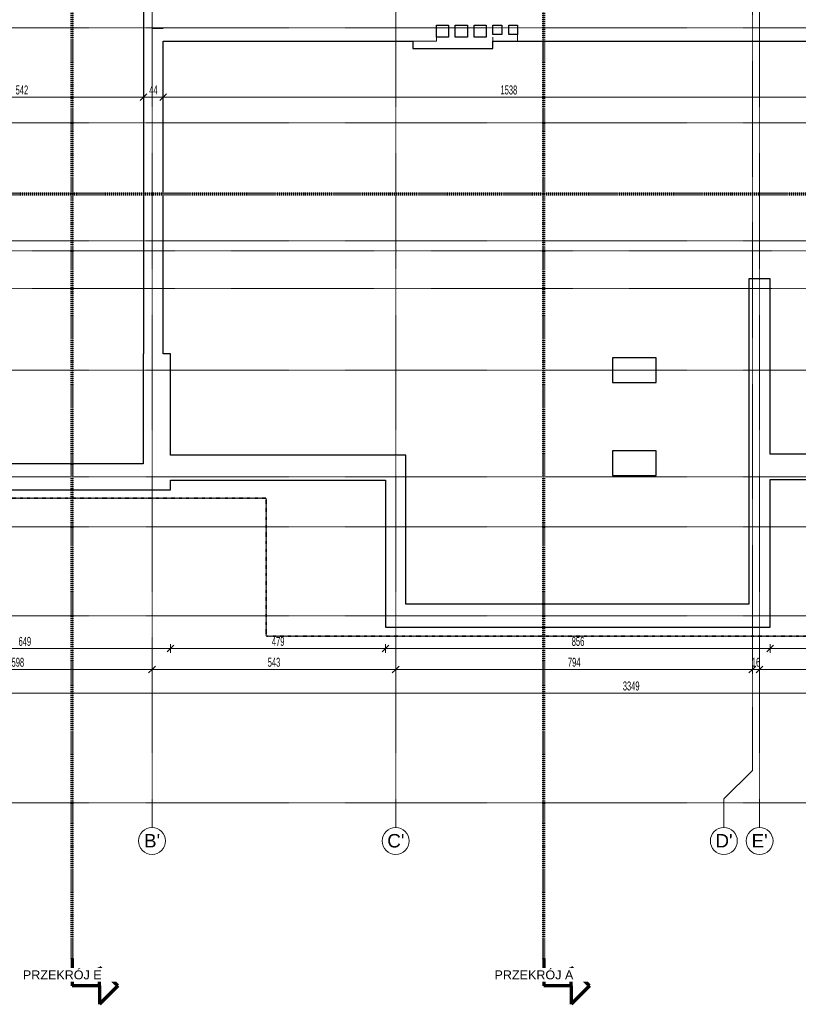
# Model space of a CAD drawing. Header units: millimetres. Extents: x 5238 to 82933, y -25411 to 16830.
# Tile 9 of 11: x 44122 to 61455, y -25314 to -3386. Entities that reach past the tile are written whole.
import ezdxf

# ---------------------------------------------------------------- set-up
doc = ezdxf.new("R2010")
doc.units = ezdxf.units.MM
for name, pattern in [('__FK_przerywana', [3.2004, 1.6002, -1.6002]), ('Kreska', [6.35, 3.175, -3.175]), ('Linia siatki', [22.225, 12.7, -3.175, 3.175, -3.175])]:
    doc.linetypes.add(name, pattern=pattern)
for name, color, linetype, lineweight in [('A-ANNO-DIMS', 7, 'Continuous', 5), ('A-ANNO-DIMS-100', 7, 'Continuous', 5), ('A-WALL', 7, 'Continuous', 5), ('G-ANNO-SYMB', 7, 'Continuous', 5), ('S-GRID', 7, 'Continuous', 5), ('S-GRID-IDEN', 7, 'Continuous', 5)]:
    doc.layers.add(name, color=color, linetype=linetype, lineweight=lineweight)
doc.layers.add('A-DETL', color=7, linetype='Continuous', lineweight=5, true_color=0x00a600)
doc.styles.add('Arial_1', font='arial.ttf', dxfattribs={"height": 200})
doc.styles.add('Arial_2', font='arial.ttf', dxfattribs={"height": 300})
doc.styles.add('Arial_3', font='arial.ttf', dxfattribs={"width": 0.6, "height": 200})
doc.dimstyles.new('standard_wielkość_otworów', dxfattribs={"dimscale": 304.8, "dimtxt": 204.05188, "dimasz": 0.492126, "dimexe": 0.328084, "dimexo": 0.0625, "dimgap": 0, "dimtad": 1, "dimdec": 0, "dimlfac": 0.1, "dimzin": 0, "dimdsep": 46, "dimtxsty": 'Arial_3', "dimblk1": 'OBLIQUE', "dimblk2": 'OBLIQUE', "dimsah": 1, "dimcen": 0.09, "dimazin": 0, "dimtfac": 1, "dimtdec": 4, "dimtix": 1, "dimtmove": 0, "dimatfit": 3, "dimfxl": 0.328084, "dimfxlon": 1, "dimtvp": 1, "dimtolj": 1, "dimtzin": 0, "dimarcsym": 2})

# ---------------------------------------------------------------- blocks, each defined once
blk = doc.blocks.new('Przekrój - znacznik przekroju strzałka-348499-RZUT FUNDAMENTÓW')
at = {"layer": 'G-ANNO-SYMB', "lineweight": 70}
for p, q in [((-6, 10.22), (-10.11, 6.11)), ((-6, 10.22), (-1.89, 6.11)), ((-6, 6.11), (-10.11, 6.11)), ((-6, 6.11), (-6, 0)), ((-6, 6.11), (-1.89, 6.11)), ((0, 0), (-6, 0))]:
    blk.add_line(p, q, dxfattribs=at)
blk = doc.blocks.new('Siatka - SOsi_Sybol osi-348494-RZUT FUNDAMENTÓW')
at = {"layer": 'S-GRID-IDEN', "color": 142, "true_color": 0x0080c0}
blk.add_circle((0, 0), 3, dxfattribs=at)
blk = doc.blocks.new('DIMBLOCK142-RZUT FUNDAMENTÓW')
at = {"layer": 'A-ANNO-DIMS-100', "color": 250, "true_color": 0x303030, "transparency": 16777216}
for p, q in [((40987, -17390), (40987, -17290)), ((40987, -17390), (41062, -17315)), ((47477, -17390), (47477, -17290)), ((47477, -17390), (47552, -17315)), ((40987, -17390), (40912, -17465)), ((40987, -17390), (47477, -17390)), ((40987, -17390), (40987, -17490)), ((47477, -17390), (47402, -17465)), ((47477, -17390), (47477, -17490))]:
    blk.add_line(p, q, dxfattribs=at)
at = {"layer": 'A-ANNO-DIMS-100', "color": 0, "transparency": 16777216, "insert": (44096, -17131), "char_height": 200, "width": 327.74, "attachment_point": 1, "line_spacing_factor": 0.941778, "style": 'Arial_3'}
blk.add_mtext('649', dxfattribs=at)
blk = doc.blocks.new('_Oblique')
at = {"color": 0, "linetype": 'ByBlock', "lineweight": -2}
blk.add_line((-0.5, -0.5), (0.5, 0.5), dxfattribs=at)
blk = doc.blocks.new('DIMBLOCK143-RZUT FUNDAMENTÓW')
at = {"layer": 'A-ANNO-DIMS-100', "color": 250, "true_color": 0x303030, "transparency": 16777216}
for p, q in [((47477, -17390), (47477, -17290)), ((47477, -17390), (47552, -17315)), ((52267, -17390), (52267, -17290)), ((52267, -17390), (52342, -17315)), ((47477, -17390), (47402, -17465)), ((47477, -17390), (52267, -17390)), ((47477, -17390), (47477, -17490)), ((52267, -17390), (52192, -17465)), ((52267, -17390), (52267, -17490))]:
    blk.add_line(p, q, dxfattribs=at)
at = {"layer": 'A-ANNO-DIMS-100', "color": 0, "transparency": 16777216, "insert": (49736, -17131), "char_height": 200, "width": 327.74, "attachment_point": 1, "line_spacing_factor": 0.941778, "style": 'Arial_3'}
blk.add_mtext('479', dxfattribs=at)
blk = doc.blocks.new('DIMBLOCK144-RZUT FUNDAMENTÓW')
at = {"layer": 'A-ANNO-DIMS-100', "color": 250, "true_color": 0x303030, "transparency": 16777216}
for p, q in [((52267, -17390), (52267, -17290)), ((52267, -17390), (52342, -17315)), ((60827, -17390), (60827, -17290)), ((60827, -17390), (60902, -17315)), ((52267, -17390), (52192, -17465)), ((52267, -17390), (60827, -17390)), ((52267, -17390), (52267, -17490)), ((60827, -17390), (60752, -17465)), ((60827, -17390), (60827, -17490))]:
    blk.add_line(p, q, dxfattribs=at)
at = {"layer": 'A-ANNO-DIMS-100', "color": 0, "transparency": 16777216, "insert": (56411, -17131), "char_height": 200, "width": 327.74, "attachment_point": 1, "line_spacing_factor": 0.941778, "style": 'Arial_3'}
blk.add_mtext('856', dxfattribs=at)
blk = doc.blocks.new('DIMBLOCK145-RZUT FUNDAMENTÓW')
at = {"layer": 'A-ANNO-DIMS-100', "color": 250, "true_color": 0x303030, "transparency": 16777216}
for p, q in [((60827, -17390), (60827, -17290)), ((60827, -17390), (60902, -17315)), ((65557, -17390), (65557, -17290)), ((65557, -17390), (65632, -17315)), ((60827, -17390), (60752, -17465)), ((60827, -17390), (65557, -17390)), ((60827, -17390), (60827, -17490)), ((65557, -17390), (65482, -17465)), ((65557, -17390), (65557, -17490))]:
    blk.add_line(p, q, dxfattribs=at)
at = {"layer": 'A-ANNO-DIMS-100', "color": 0, "transparency": 16777216, "insert": (63056, -17131), "char_height": 200, "width": 327.74, "attachment_point": 1, "line_spacing_factor": 0.941778, "style": 'Arial_3'}
blk.add_mtext('473', dxfattribs=at)
blk = doc.blocks.new('DIMBLOCK149-RZUT FUNDAMENTÓW')
at = {"layer": 'A-ANNO-DIMS-100', "color": 250, "true_color": 0x303030, "transparency": 16777216}
for p, q in [((41087, -17856), (41087, -17756)), ((47067, -17856), (47067, -17756)), ((41087, -17856), (41012, -17931)), ((41087, -17856), (41162, -17781)), ((41087, -17856), (47067, -17856)), ((41087, -17856), (41087, -17956)), ((47067, -17856), (46992, -17931)), ((47067, -17856), (47142, -17781)), ((47067, -17856), (47067, -17956))]:
    blk.add_line(p, q, dxfattribs=at)
at = {"layer": 'A-ANNO-DIMS-100', "color": 0, "transparency": 16777216, "insert": (43941, -17596), "char_height": 200, "width": 327.74, "attachment_point": 1, "line_spacing_factor": 0.941778, "style": 'Arial_3'}
blk.add_mtext('598', dxfattribs=at)
blk = doc.blocks.new('DIMBLOCK150-RZUT FUNDAMENTÓW')
at = {"layer": 'A-ANNO-DIMS-100', "color": 250, "true_color": 0x303030, "transparency": 16777216}
for p, q in [((47067, -17856), (47067, -17756)), ((52492, -17856), (52492, -17756)), ((47067, -17856), (46992, -17931)), ((47067, -17856), (47142, -17781)), ((47067, -17856), (52492, -17856)), ((47067, -17856), (47067, -17956)), ((52492, -17856), (52417, -17931)), ((52492, -17856), (52567, -17781)), ((52492, -17856), (52492, -17956))]:
    blk.add_line(p, q, dxfattribs=at)
at = {"layer": 'A-ANNO-DIMS-100', "color": 0, "transparency": 16777216, "insert": (49643, -17596), "char_height": 200, "width": 327.74, "attachment_point": 1, "line_spacing_factor": 0.941778, "style": 'Arial_3'}
blk.add_mtext('543', dxfattribs=at)
blk = doc.blocks.new('DIMBLOCK151-RZUT FUNDAMENTÓW')
at = {"layer": 'A-ANNO-DIMS-100', "color": 250, "true_color": 0x303030, "transparency": 16777216}
for p, q in [((52492, -17856), (52492, -17756)), ((60432, -17856), (60432, -17756)), ((52492, -17856), (52417, -17931)), ((52492, -17856), (52567, -17781)), ((52492, -17856), (60432, -17856)), ((52492, -17856), (52492, -17956)), ((60432, -17856), (60357, -17931)), ((60432, -17856), (60507, -17781)), ((60432, -17856), (60432, -17956))]:
    blk.add_line(p, q, dxfattribs=at)
at = {"layer": 'A-ANNO-DIMS-100', "color": 0, "transparency": 16777216, "insert": (56326, -17596), "char_height": 200, "width": 327.74, "attachment_point": 1, "line_spacing_factor": 0.941778, "style": 'Arial_3'}
blk.add_mtext('794', dxfattribs=at)
blk = doc.blocks.new('DIMBLOCK152-RZUT FUNDAMENTÓW')
at = {"layer": 'A-ANNO-DIMS-100', "color": 250, "true_color": 0x303030, "transparency": 16777216}
for p, q in [((60432, -17856), (60432, -17756)), ((60592, -17856), (60592, -17756)), ((60432, -17856), (60357, -17931)), ((60432, -17856), (60507, -17781)), ((60432, -17856), (60592, -17856)), ((60432, -17856), (60432, -17956)), ((60592, -17856), (60517, -17931)), ((60592, -17856), (60667, -17781)), ((60592, -17856), (60592, -17956))]:
    blk.add_line(p, q, dxfattribs=at)
at = {"layer": 'A-ANNO-DIMS-100', "color": 0, "transparency": 16777216, "insert": (60421, -17596), "char_height": 200, "width": 218.49, "attachment_point": 1, "line_spacing_factor": 0.941778, "style": 'Arial_3'}
blk.add_mtext('16', dxfattribs=at)
blk = doc.blocks.new('DIMBLOCK153-RZUT FUNDAMENTÓW')
at = {"layer": 'A-ANNO-DIMS-100', "color": 250, "true_color": 0x303030, "transparency": 16777216}
for p, q in [((60592, -17856), (60592, -17756)), ((62917, -17856), (62917, -17756)), ((60592, -17856), (60517, -17931)), ((60592, -17856), (60667, -17781)), ((60592, -17856), (62917, -17856)), ((60592, -17856), (60592, -17956)), ((62917, -17856), (62842, -17931)), ((62917, -17856), (62992, -17781)), ((62917, -17856), (62917, -17956))]:
    blk.add_line(p, q, dxfattribs=at)
at = {"layer": 'A-ANNO-DIMS-100', "color": 0, "transparency": 16777216, "insert": (61618, -17596), "char_height": 200, "width": 327.74, "attachment_point": 1, "line_spacing_factor": 0.941778, "style": 'Arial_3'}
blk.add_mtext('233', dxfattribs=at)
blk = doc.blocks.new('DIMBLOCK158-RZUT FUNDAMENTÓW')
at = {"layer": 'A-ANNO-DIMS-100', "color": 250, "true_color": 0x303030, "transparency": 16777216}
for p, q in [((40987, -18384), (40912, -18459)), ((40987, -18384), (40987, -18284)), ((40987, -18384), (41062, -18309)), ((40987, -18384), (74472, -18384)), ((40987, -18384), (40987, -18484)), ((74472, -18384), (74397, -18459)), ((74472, -18384), (74472, -18284)), ((74472, -18384), (74547, -18309)), ((74472, -18384), (74472, -18484))]:
    blk.add_line(p, q, dxfattribs=at)
at = {"layer": 'A-ANNO-DIMS-100', "color": 0, "transparency": 16777216, "insert": (57548, -18124), "char_height": 200, "width": 436.98, "attachment_point": 1, "line_spacing_factor": 0.941778, "style": 'Arial_3'}
blk.add_mtext('3349', dxfattribs=at)
blk = doc.blocks.new('DIMBLOCK164-RZUT FUNDAMENTÓW')
at = {"layer": 'A-ANNO-DIMS-100', "color": 250, "true_color": 0x303030, "transparency": 16777216}
for p, q in [((41457, -5110), (41457, -5010)), ((41457, -5110), (41532, -5035)), ((46877, -5110), (46877, -5010)), ((46877, -5110), (46952, -5035)), ((41457, -5110), (41382, -5185)), ((41457, -5110), (46877, -5110)), ((41457, -5110), (41457, -5210)), ((46877, -5110), (46802, -5185)), ((46877, -5110), (46877, -5210))]:
    blk.add_line(p, q, dxfattribs=at)
at = {"layer": 'A-ANNO-DIMS-100', "color": 0, "transparency": 16777216, "insert": (44031, -4851), "char_height": 200, "width": 327.74, "attachment_point": 1, "line_spacing_factor": 0.941778, "style": 'Arial_3'}
blk.add_mtext('542', dxfattribs=at)
blk = doc.blocks.new('DIMBLOCK165-RZUT FUNDAMENTÓW')
at = {"layer": 'A-ANNO-DIMS-100', "color": 250, "true_color": 0x303030, "transparency": 16777216}
for p, q in [((46877, -5110), (46877, -5010)), ((46877, -5110), (46952, -5035)), ((47317, -5110), (47317, -5010)), ((47317, -5110), (47392, -5035)), ((46877, -5110), (46802, -5185)), ((46877, -5110), (47317, -5110)), ((46877, -5110), (46877, -5210)), ((47317, -5110), (47242, -5185)), ((47317, -5110), (47317, -5210))]:
    blk.add_line(p, q, dxfattribs=at)
at = {"layer": 'A-ANNO-DIMS-100', "color": 0, "transparency": 16777216, "insert": (47006, -4851), "char_height": 200, "width": 218.49, "attachment_point": 1, "line_spacing_factor": 0.941778, "style": 'Arial_3'}
blk.add_mtext('44', dxfattribs=at)
blk = doc.blocks.new('DIMBLOCK166-RZUT FUNDAMENTÓW')
at = {"layer": 'A-ANNO-DIMS-100', "color": 250, "true_color": 0x303030, "transparency": 16777216}
for p, q in [((47317, -5110), (47317, -5010)), ((47317, -5110), (47392, -5035)), ((62697, -5110), (62697, -5010)), ((62697, -5110), (62772, -5035)), ((47317, -5110), (47242, -5185)), ((47317, -5110), (62697, -5110)), ((47317, -5110), (47317, -5210)), ((62697, -5110), (62622, -5185)), ((62697, -5110), (62697, -5210))]:
    blk.add_line(p, q, dxfattribs=at)
at = {"layer": 'A-ANNO-DIMS-100', "color": 0, "transparency": 16777216, "insert": (54825, -4851), "char_height": 200, "width": 436.98, "attachment_point": 1, "line_spacing_factor": 0.941778, "style": 'Arial_3'}
blk.add_mtext('1538', dxfattribs=at)

msp = doc.modelspace()

# ---------------------------------------------------------------- linework, layer by layer
at = {"layer": 'A-DETL', "color": 6, "linetype": '__FK_przerywana', "lineweight": 35, "true_color": 0xff00ff}
for p, q in [((49607.5, -14044.4), (40787.1, -14044.4)), ((49607.5, -17114.4), (49607.5, -14044.4)), ((63526.7, -17114.4), (49607.5, -17114.4))]:
    msp.add_line(p, q, dxfattribs=at)
at = {"layer": 'A-WALL', "lineweight": 25}
for p, q in [((46877.1, 2085.6), (46877.1, -10829.4)), ((53397.1, -3774.4), (53397.1, -3504.4)), ((53397.1, -3504.4), (53667.1, -3504.4)), ((53667.1, -3504.4), (53667.1, -3774.4)), ((53817.1, -3504.4), (54087.1, -3504.4)), ((53817.1, -3774.4), (53817.1, -3504.4)), ((54087.1, -3504.4), (54087.1, -3774.4)), ((54237.1, -3504.4), (54507.1, -3504.4)), ((54237.1, -3774.4), (54237.1, -3504.4)), ((54507.1, -3504.4), (54507.1, -3774.4)), ((54657.1, -3504.4), (54857.1, -3504.4)), ((54657.1, -3714.4), (54657.1, -3504.4)), ((54857.1, -3504.4), (54857.1, -3714.4)), ((55007.1, -3504.4), (55207.1, -3504.4)), ((55007.1, -3714.4), (55007.1, -3504.4)), ((55207.1, -3504.4), (55207.1, -3714.4)), ((54857.1, -3714.4), (54657.1, -3714.4)), ((55207.1, -3714.4), (55007.1, -3714.4)), ((47317.1, -3864.4), (52877.1, -3864.4)), ((47317.1, -10829.4), (47317.1, -3864.4)), ((52877.1, -3864.4), (52877.1, -4024.4)), ((53667.1, -3774.4), (53397.1, -3774.4)), ((54087.1, -3774.4), (53817.1, -3774.4)), ((54507.1, -3774.4), (54237.1, -3774.4)), ((54657.1, -4024.4), (54657.1, -3864.4)), ((54657.1, -3864.4), (62697.1, -3864.4)), ((52877.1, -4024.4), (54657.1, -4024.4)), ((60827.1, -9154.4), (60357.1, -9154.4)), ((60357.1, -9154.4), (60357.1, -16404.4)), ((60827.1, -13064.4), (60827.1, -9154.4)), ((46877.1, -10829.4), (46867.1, -10829.4)), ((46867.1, -10829.4), (46867.1, -13274.4)), ((47477.1, -10829.4), (47317.1, -10829.4)), ((47477.1, -13084.4), (47477.1, -10829.4)), ((58287.4, -10919.4), (57317.1, -10919.4)), ((57317.1, -10919.4), (57317.1, -11469.4)), ((58287.4, -11469.4), (58287.4, -10919.4)), ((57317.1, -11469.4), (58287.4, -11469.4)), ((52717.1, -13084.4), (47477.1, -13084.4)), ((52717.1, -16404.4), (52717.1, -13084.4)), ((58287.4, -12989.4), (57317.1, -12989.4)), ((57317.1, -12989.4), (57317.1, -13539.4)), ((58287.4, -13539.4), (58287.4, -12989.4)), ((65557.1, -13064.4), (60827.1, -13064.4)), ((46867.1, -13274.4), (41457.1, -13274.4)), ((57317.1, -13539.4), (58287.4, -13539.4)), ((47477.1, -13854.4), (47477.1, -13644.4)), ((47477.1, -13644.4), (52267.1, -13644.4)), ((52267.1, -13644.4), (52267.1, -16914.4)), ((60827.1, -16914.4), (60827.1, -13624.4)), ((60827.1, -13624.4), (65557.1, -13624.4)), ((40987.1, -13854.4), (47477.1, -13854.4)), ((60357.1, -16404.4), (52717.1, -16404.4)), ((52267.1, -16914.4), (60827.1, -16914.4))]:
    msp.add_line(p, q, dxfattribs=at)
at = {"layer": 'A-WALL'}
for p, q in [((47317.1, -3584.4), (47067.1, -3584.4)), ((55207.1, -3714.4), (55207.1, -3864.4)), ((52877.1, -3864.4), (53397.1, -3864.4)), ((53397.1, -3864.4), (53397.1, -3774.4)), ((54657.1, -3864.4), (54657.1, -3774.4))]:
    msp.add_line(p, q, dxfattribs=at)
at = {"layer": 'G-ANNO-SYMB', "linetype": 'Kreska', "lineweight": 70}
for p, q in [((45287.5, -24302.9), (45287.5, 15819.4)), ((55787.5, -24302.9), (55787.5, 15819.4)), ((21821.8, -7263.1), (77484.8, -7263.1))]:
    msp.add_line(p, q, dxfattribs=at)
at = {"layer": 'S-GRID', "linetype": 'Linia siatki'}
for p, q in [((47067.1, 10521.6), (47067.1, -21375.5)), ((52492.1, 10521.6), (52492.1, -21375.5)), ((60592.1, 10521.6), (60592.1, -21375.5)), ((60432.1, 9251.6), (60432.1, -20105.5)), ((21033.8, -3569.4), (78188.3, -3569.4)), ((21033.8, -5684.4), (78188.3, -5684.4)), ((21033.8, -8309.4), (78188.3, -8309.4)), ((22303.8, -8536.4), (76918.3, -8536.4)), ((22303.8, -9374.4), (76918.3, -9374.4)), ((21033.8, -11194.4), (78188.3, -11194.4)), ((21033.8, -13564.4), (78188.3, -13564.4)), ((21033.8, -14680.4), (78188.3, -14680.4)), ((21033.8, -16659.4), (78188.3, -16659.4)), ((21033.8, -20824.4), (78188.3, -20824.4))]:
    msp.add_line(p, q, dxfattribs=at)
at = {"layer": 'S-GRID'}
for p, q in [((60432.1, -20105.5), (59797.1, -20740.5)), ((59797.1, -20740.5), (59797.1, -21375.5))]:
    msp.add_line(p, q, dxfattribs=at)

# ---------------------------------------------------------------- block references
at = {"layer": 'G-ANNO-SYMB', "lineweight": 70, "extrusion": (0, 0, -1), "xscale": 99.99999999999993, "yscale": 99.99999999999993, "zscale": 99.99999999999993, "rotation": 90.0000000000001}
for p in [(-45287.5, -24302.9), (-55787.5, -24302.9)]:
    msp.add_blockref('Przekrój - znacznik przekroju strzałka-348499-RZUT FUNDAMENTÓW', p, dxfattribs=at)
at = {"layer": 'S-GRID-IDEN', "color": 142, "true_color": 0x0080c0, "xscale": 99.99999999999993, "yscale": 99.99999999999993, "zscale": 99.99999999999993, "rotation": 180}
for p in [(47067.1, -21675.5), (52492.1, -21675.5), (59797.1, -21675.5), (60592.1, -21675.5)]:
    msp.add_blockref('Siatka - SOsi_Sybol osi-348494-RZUT FUNDAMENTÓW', p, dxfattribs=at)

# ---------------------------------------------------------------- texts
at = {"layer": 'S-GRID-IDEN', "color": 142, "true_color": 0x0080c0, "char_height": 300, "attachment_point": 1, "style": 'Arial_2'}
for s, insert, width in [("B'", (46889.2, -21521.6), 440.928), ("C'", (52304.7, -21521.6), 464.979), ("D'", (59609.7, -21521.6), 464.979), ("E'", (60414.2, -21521.6), 440.928)]:
    msp.add_mtext(s, dxfattribs=dict(at, insert=insert, width=width))

# ---------------------------------------------------------------- dimensions: what is measured, and where the dimension line sits
at = {"layer": 'A-ANNO-DIMS', "color": 250, "true_color": 0x303030}
for base, p1, p2, override, picture, middle in [((46877.1, -5110.5), (41457.1, -5010.5), (46877.1, -5010.5), {"dimpost": '<>', "dimfxl": 5420}, 'DIMBLOCK164-RZUT FUNDAMENTÓW', (44167.1, -5008.4)), ((47317.1, -5110.5), (46877.1, -5010.5), (47317.1, -5010.5), {"dimpost": '<>', "dimfxl": 440}, 'DIMBLOCK165-RZUT FUNDAMENTÓW', (47097.1, -5010.5)), ((62697.1, -5110.5), (47317.1, -5010.5), (62697.1, -5010.5), {"dimpost": '<>', "dimfxl": 15380}, 'DIMBLOCK166-RZUT FUNDAMENTÓW', (55007.1, -5008.3)), ((47477.1, -17390.4), (40987.1, -17290.4), (47477.1, -17290.4), {"dimpost": '<>', "dimfxl": 6490}, 'DIMBLOCK142-RZUT FUNDAMENTÓW', (44232.1, -17288.2)), ((52267.1, -17390.4), (47477.1, -17290.4), (52267.1, -17290.4), {"dimpost": '<>', "dimfxl": 4790}, 'DIMBLOCK143-RZUT FUNDAMENTÓW', (49872.1, -17288.2)), ((60827.1, -17390.4), (52267.1, -17290.4), (60827.1, -17290.4), {"dimpost": '<>', "dimfxl": 8560}, 'DIMBLOCK144-RZUT FUNDAMENTÓW', (56547.1, -17288.2)), ((65557.1, -17390.4), (60827.1, -17290.4), (65557.1, -17290.4), {"dimpost": '<>', "dimfxl": 4730}, 'DIMBLOCK145-RZUT FUNDAMENTÓW', (63192.1, -17288.2)), ((47067.1, -17855.7), (41087.1, -17755.7), (47067.1, -17755.7), {"dimpost": '<>', "dimfxl": 5980}, 'DIMBLOCK149-RZUT FUNDAMENTÓW', (44077.1, -17753.6)), ((52492.1492528, -17855.6985851), (47067.1492528, -17755.6985851), (52492.1492528, -17755.6985851), {"dimpost": '<>', "dimfxl": 5425}, 'DIMBLOCK150-RZUT FUNDAMENTÓW', (49779.6492528, -17753.5157741)), ((60432.1, -17855.7), (52492.1, -17755.7), (60432.1, -17755.7), {"dimpost": '<>', "dimfxl": 7940}, 'DIMBLOCK151-RZUT FUNDAMENTÓW', (56462.1, -17753.6)), ((60592.1, -17855.7), (60432.1, -17755.7), (60592.1, -17755.7), {"dimpost": '<>', "dimfxl": 160}, 'DIMBLOCK152-RZUT FUNDAMENTÓW', (60512.1, -17753.6)), ((62917.1492528, -17855.6985851), (60592.1492528, -17755.6985851), (62917.1492528, -17755.6985851), {"dimpost": '<>', "dimfxl": 2325}, 'DIMBLOCK153-RZUT FUNDAMENTÓW', (61754.6492528, -17753.5157741)), ((74472.1492528, -18383.7351584), (40987.1492528, -18283.7351584), (74472.1492528, -18283.7351584), {"dimpost": '<>', "dimfxl": 33485}, 'DIMBLOCK158-RZUT FUNDAMENTÓW', (57729.6492528, -18281.5523474))]:
    dim = msp.add_linear_dim(base=base, p1=p1, p2=p2, dimstyle='standard_wielkość_otworów', override=override, dxfattribs=at)
    dim.commit()
    dim.dimension.update_dxf_attribs({"geometry": picture, "text_midpoint": middle})

# ---------------------------------------------------------------- next in the draw order: texts
at = {"layer": 'G-ANNO-SYMB', "char_height": 200, "width": 2172.573, "attachment_point": 1, "style": 'Arial_1', "bg_fill": 3, "box_fill_scale": 1.25, "bg_fill_color": 256, "bg_fill_true_color": 13158600, "bg_fill_transparency": 0}
for s, insert in [('PRZEKRÓJ E', (44192.2, -24558.6)), ('PRZEKRÓJ A', (54692.2, -24558.6))]:
    msp.add_mtext(s, dxfattribs=dict(at, insert=insert))

doc.saveas('drawing.dxf')
